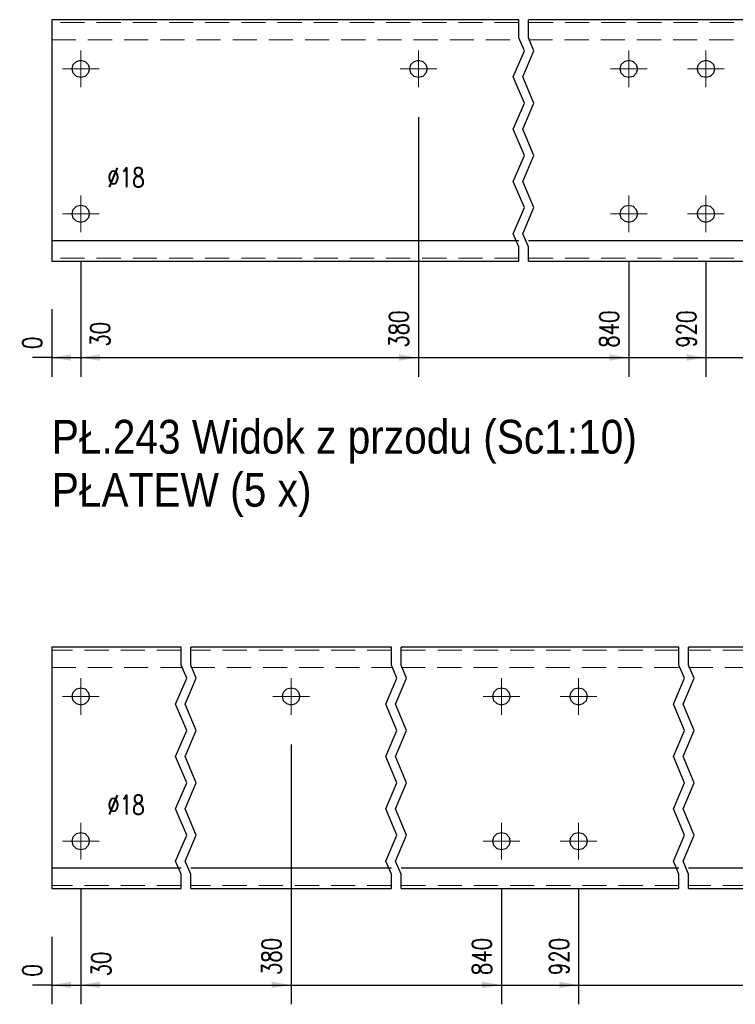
# Model space of a CAD drawing. Header units: millimetres. Extents: x -129 to 775, y 10833 to 11484.
# Tile 27 of 38: x 301 to 375, y 11055 to 11157. Entities that reach past the tile are written whole.
import ezdxf

# ---------------------------------------------------------------- set-up
doc = ezdxf.new("R2010")
doc.units = ezdxf.units.MM
doc.header["$LTSCALE"] = 10
doc.linetypes.add('HIDDEN', pattern=[0.375, 0.25, -0.125])
doc.linetypes.add('MITTE', pattern=[2, 1.25, -0.25, 0.25, -0.25])
doc.layers.get('Defpoints').update_dxf_attribs({"color": 1})
for name, color, linetype, lineweight in [('PS_Bolt', 4, 'Continuous', 13), ('PS_DIM', 4, 'Continuous', 13), ('PS_Hidden', 2, 'HIDDEN', 9), ('PS_Mid', 5, 'MITTE', 15), ('PS_Shape', 161, 'Continuous', 30), ('PS_SOLID', 7, 'Continuous', 30), ('PS_TEXT', 3, 'Continuous', 18)]:
    doc.layers.add(name, color=color, linetype=linetype, lineweight=lineweight)
doc.styles.add('gil', font='txt', dxfattribs={"width": 0.9})
doc.styles.add('simplex', font='simplex.shx', dxfattribs={"width": 0.75})
doc.dimstyles.new('1_10_GŁ_DS1-LS10', dxfattribs={"dimtxt": 2, "dimasz": 2, "dimexe": 2, "dimexo": 5, "dimgap": 1, "dimtad": 1, "dimjust": 4, "dimdec": 0, "dimlfac": 10, "dimtxsty": 'simplex', "dimblk1": 'NONE', "dimsah": 1, "dimcen": 2, "dimclrd": 256, "dimclre": 256, "dimclrt": 3, "dimadec": 1, "dimazin": 0, "dimtfac": 1, "dimtdec": 0, "dimtmove": 2, "dimatfit": 3, "dimfxl": 1, "dimarcsym": 0})

# ---------------------------------------------------------------- blocks, each defined once
blk = doc.blocks.new('*D237')
at = {"layer": 'Defpoints', "color": 0, "transparency": 16777216}
for p in [(304.32, 11131.85), (304.32, 11131.85), (304.32, 11121.85)]:
    blk.add_point(p, dxfattribs=at)
at = {"layer": 'PS_DIM', "lineweight": -2, "transparency": 16777216}
for p, q in [((304.32, 11126.85), (304.32, 11119.85)), ((304.32, 11126.85), (304.32, 11119.85)), ((304.32, 11121.85), (302.32, 11121.85)), ((304.32, 11121.85), (304.32, 11121.85)), ((306.32, 11121.85), (308.32, 11121.85))]:
    blk.add_line(p, q, dxfattribs=at)
at = {"layer": 'PS_DIM', "transparency": 16777216}
blk.add_solid([(306.32, 11122.19), (306.32, 11121.52), (304.32, 11121.85)], dxfattribs=at)
at = {"layer": 'PS_DIM', "color": 3, "transparency": 16777216, "insert": (302.3, 11123.37), "char_height": 2, "attachment_point": 5, "rotation": 90, "style": 'simplex'}
blk.add_mtext('0', dxfattribs=at)
blk = doc.blocks.new('_None')
blk = doc.blocks.new('*D238')
at = {"layer": 'Defpoints', "color": 0, "transparency": 16777216}
for p in [(307.32, 11136.75), (304.32, 11131.85), (307.32, 11121.85)]:
    blk.add_point(p, dxfattribs=at)
at = {"layer": 'PS_DIM', "lineweight": -2, "transparency": 16777216}
for p, q in [((307.32, 11131.75), (307.32, 11119.85)), ((304.32, 11126.85), (304.32, 11119.85)), ((304.32, 11121.85), (302.32, 11121.85)), ((304.32, 11121.85), (307.32, 11121.85)), ((309.32, 11121.85), (311.32, 11121.85))]:
    blk.add_line(p, q, dxfattribs=at)
at = {"layer": 'PS_DIM', "transparency": 16777216}
blk.add_solid([(309.32, 11122.19), (309.32, 11121.52), (307.32, 11121.85)], dxfattribs=at)
at = {"layer": 'PS_DIM', "color": 3, "transparency": 16777216, "insert": (309.33, 11124.26), "char_height": 2, "attachment_point": 5, "rotation": 90, "style": 'simplex'}
blk.add_mtext('30', dxfattribs=at)
blk = doc.blocks.new('*D239')
at = {"layer": 'Defpoints', "color": 0, "transparency": 16777216}
for p in [(342.32, 11151.75), (304.32, 11131.85), (342.32, 11121.85)]:
    blk.add_point(p, dxfattribs=at)
at = {"layer": 'PS_DIM', "lineweight": -2, "transparency": 16777216}
for p, q in [((342.32, 11146.75), (342.32, 11119.85)), ((304.32, 11126.85), (304.32, 11119.85)), ((304.32, 11121.85), (340.32, 11121.85))]:
    blk.add_line(p, q, dxfattribs=at)
at = {"layer": 'PS_DIM', "transparency": 16777216}
blk.add_solid([(340.32, 11122.19), (340.32, 11121.52), (342.32, 11121.85)], dxfattribs=at)
at = {"layer": 'PS_DIM', "color": 3, "transparency": 16777216, "insert": (340.3, 11124.8), "char_height": 2, "attachment_point": 5, "rotation": 90, "style": 'simplex'}
blk.add_mtext('380', dxfattribs=at)
blk = doc.blocks.new('*D240')
at = {"layer": 'Defpoints', "color": 0, "transparency": 16777216}
for p in [(364.12, 11136.75), (304.32, 11131.85), (364.12, 11121.85)]:
    blk.add_point(p, dxfattribs=at)
at = {"layer": 'PS_DIM', "lineweight": -2, "transparency": 16777216}
for p, q in [((364.12, 11131.75), (364.12, 11119.85)), ((304.32, 11126.85), (304.32, 11119.85)), ((304.32, 11121.85), (362.12, 11121.85))]:
    blk.add_line(p, q, dxfattribs=at)
at = {"layer": 'PS_DIM', "transparency": 16777216}
blk.add_solid([(362.12, 11122.19), (362.12, 11121.52), (364.12, 11121.85)], dxfattribs=at)
at = {"layer": 'PS_DIM', "color": 3, "transparency": 16777216, "insert": (362.1, 11124.8), "char_height": 2, "attachment_point": 5, "rotation": 90, "style": 'simplex'}
blk.add_mtext('840', dxfattribs=at)
blk = doc.blocks.new('*D241')
at = {"layer": 'Defpoints', "color": 0, "transparency": 16777216}
for p in [(372.12, 11136.75), (304.32, 11131.85), (372.12, 11121.85)]:
    blk.add_point(p, dxfattribs=at)
at = {"layer": 'PS_DIM', "lineweight": -2, "transparency": 16777216}
for p, q in [((372.12, 11131.75), (372.12, 11119.85)), ((304.32, 11126.85), (304.32, 11119.85)), ((304.32, 11121.85), (370.12, 11121.85))]:
    blk.add_line(p, q, dxfattribs=at)
at = {"layer": 'PS_DIM', "transparency": 16777216}
blk.add_solid([(370.12, 11122.19), (370.12, 11121.52), (372.12, 11121.85)], dxfattribs=at)
at = {"layer": 'PS_DIM', "color": 3, "transparency": 16777216, "insert": (370.1, 11124.8), "char_height": 2, "attachment_point": 5, "rotation": 90, "style": 'simplex'}
blk.add_mtext('920', dxfattribs=at)
blk = doc.blocks.new('*D242')
at = {"layer": 'Defpoints', "color": 0, "transparency": 16777216}
for p in [(393.92, 11151.75), (304.32, 11131.85), (393.92, 11121.85)]:
    blk.add_point(p, dxfattribs=at)
at = {"layer": 'PS_DIM', "lineweight": -2, "transparency": 16777216}
for p, q in [((393.92, 11146.75), (393.92, 11119.85)), ((304.32, 11126.85), (304.32, 11119.85)), ((304.32, 11121.85), (391.92, 11121.85))]:
    blk.add_line(p, q, dxfattribs=at)
at = {"layer": 'PS_DIM', "transparency": 16777216}
blk.add_solid([(391.92, 11122.19), (391.92, 11121.52), (393.92, 11121.85)], dxfattribs=at)
at = {"layer": 'PS_DIM', "color": 3, "transparency": 16777216, "insert": (391.9, 11125.37), "char_height": 2, "attachment_point": 5, "rotation": 90, "style": 'simplex'}
blk.add_mtext('1380', dxfattribs=at)
blk = doc.blocks.new('*D243')
at = {"layer": 'Defpoints', "color": 0, "transparency": 16777216}
for p in [(412.92, 11136.75), (304.32, 11131.85), (412.92, 11121.85)]:
    blk.add_point(p, dxfattribs=at)
at = {"layer": 'PS_DIM', "lineweight": -2, "transparency": 16777216}
for p, q in [((412.92, 11131.75), (412.92, 11119.85)), ((304.32, 11126.85), (304.32, 11119.85)), ((304.32, 11121.85), (410.92, 11121.85))]:
    blk.add_line(p, q, dxfattribs=at)
at = {"layer": 'PS_DIM', "transparency": 16777216}
blk.add_solid([(410.92, 11122.19), (410.92, 11121.52), (412.92, 11121.85)], dxfattribs=at)
at = {"layer": 'PS_DIM', "color": 3, "transparency": 16777216, "insert": (410.9, 11125.37), "char_height": 2, "attachment_point": 5, "rotation": 90, "style": 'simplex'}
blk.add_mtext('1570', dxfattribs=at)
blk = doc.blocks.new('*D244')
at = {"layer": 'Defpoints', "color": 0, "transparency": 16777216}
for p in [(434.72, 11136.75), (304.32, 11131.85), (434.72, 11121.85)]:
    blk.add_point(p, dxfattribs=at)
at = {"layer": 'PS_DIM', "lineweight": -2, "transparency": 16777216}
for p, q in [((434.72, 11131.75), (434.72, 11119.85)), ((304.32, 11126.85), (304.32, 11119.85)), ((304.32, 11121.85), (432.72, 11121.85))]:
    blk.add_line(p, q, dxfattribs=at)
at = {"layer": 'PS_DIM', "transparency": 16777216}
blk.add_solid([(432.72, 11122.19), (432.72, 11121.52), (434.72, 11121.85)], dxfattribs=at)
at = {"layer": 'PS_DIM', "color": 3, "transparency": 16777216, "insert": (432.7, 11125.52), "char_height": 2, "attachment_point": 5, "rotation": 90, "style": 'simplex'}
blk.add_mtext('2020', dxfattribs=at)
blk = doc.blocks.new('*D245')
at = {"layer": 'Defpoints', "color": 0, "transparency": 16777216}
for p in [(456.52, 11136.75), (304.32, 11131.85), (456.52, 11121.85)]:
    blk.add_point(p, dxfattribs=at)
at = {"layer": 'PS_DIM', "lineweight": -2, "transparency": 16777216}
for p, q in [((456.52, 11131.75), (456.52, 11119.85)), ((304.32, 11126.85), (304.32, 11119.85)), ((304.32, 11121.85), (454.52, 11121.85))]:
    blk.add_line(p, q, dxfattribs=at)
at = {"layer": 'PS_DIM', "transparency": 16777216}
blk.add_solid([(454.52, 11122.19), (454.52, 11121.52), (456.52, 11121.85)], dxfattribs=at)
at = {"layer": 'PS_DIM', "color": 3, "transparency": 16777216, "insert": (454.5, 11125.52), "char_height": 2, "attachment_point": 5, "rotation": 90, "style": 'simplex'}
blk.add_mtext('2940', dxfattribs=at)
blk = doc.blocks.new('*D246')
at = {"layer": 'Defpoints', "color": 0, "transparency": 16777216}
for p in [(478.32, 11136.75), (304.32, 11131.85), (478.32, 11121.85)]:
    blk.add_point(p, dxfattribs=at)
at = {"layer": 'PS_DIM', "lineweight": -2, "transparency": 16777216}
for p, q in [((478.32, 11131.75), (478.32, 11119.85)), ((304.32, 11126.85), (304.32, 11119.85)), ((304.32, 11121.85), (476.32, 11121.85))]:
    blk.add_line(p, q, dxfattribs=at)
at = {"layer": 'PS_DIM', "transparency": 16777216}
blk.add_solid([(476.32, 11122.19), (476.32, 11121.52), (478.32, 11121.85)], dxfattribs=at)
at = {"layer": 'PS_DIM', "color": 3, "transparency": 16777216, "insert": (476.3, 11125.52), "char_height": 2, "attachment_point": 5, "rotation": 90, "style": 'simplex'}
blk.add_mtext('3830', dxfattribs=at)
blk = doc.blocks.new('*D247')
at = {"layer": 'Defpoints', "color": 0, "transparency": 16777216}
for p in [(500.12, 11136.75), (304.32, 11131.85), (500.12, 11121.85)]:
    blk.add_point(p, dxfattribs=at)
at = {"layer": 'PS_DIM', "lineweight": -2, "transparency": 16777216}
for p, q in [((500.12, 11131.75), (500.12, 11119.85)), ((304.32, 11126.85), (304.32, 11119.85)), ((304.32, 11121.85), (498.12, 11121.85))]:
    blk.add_line(p, q, dxfattribs=at)
at = {"layer": 'PS_DIM', "transparency": 16777216}
blk.add_solid([(498.12, 11122.19), (498.12, 11121.52), (500.12, 11121.85)], dxfattribs=at)
at = {"layer": 'PS_DIM', "color": 3, "transparency": 16777216, "insert": (498.1, 11125.52), "char_height": 2, "attachment_point": 5, "rotation": 90, "style": 'simplex'}
blk.add_mtext('5020', dxfattribs=at)
blk = doc.blocks.new('*D248')
at = {"layer": 'Defpoints', "color": 0, "transparency": 16777216}
for p in [(521.92, 11136.75), (304.32, 11131.85), (521.92, 11121.85)]:
    blk.add_point(p, dxfattribs=at)
at = {"layer": 'PS_DIM', "lineweight": -2, "transparency": 16777216}
for p, q in [((521.92, 11131.75), (521.92, 11119.85)), ((304.32, 11126.85), (304.32, 11119.85)), ((304.32, 11121.85), (519.92, 11121.85))]:
    blk.add_line(p, q, dxfattribs=at)
at = {"layer": 'PS_DIM', "transparency": 16777216}
blk.add_solid([(519.92, 11122.19), (519.92, 11121.52), (521.92, 11121.85)], dxfattribs=at)
at = {"layer": 'PS_DIM', "color": 3, "transparency": 16777216, "insert": (519.9, 11125.52), "char_height": 2, "attachment_point": 5, "rotation": 90, "style": 'simplex'}
blk.add_mtext('5940', dxfattribs=at)
blk = doc.blocks.new('*D249')
at = {"layer": 'Defpoints', "color": 0, "transparency": 16777216}
for p in [(555.92, 11151.75), (304.32, 11131.85), (555.92, 11121.85)]:
    blk.add_point(p, dxfattribs=at)
at = {"layer": 'PS_DIM', "lineweight": -2, "transparency": 16777216}
for p, q in [((555.92, 11146.75), (555.92, 11119.85)), ((304.32, 11126.85), (304.32, 11119.85)), ((304.32, 11121.85), (553.92, 11121.85))]:
    blk.add_line(p, q, dxfattribs=at)
at = {"layer": 'PS_DIM', "transparency": 16777216}
blk.add_solid([(553.92, 11122.19), (553.92, 11121.52), (555.92, 11121.85)], dxfattribs=at)
at = {"layer": 'PS_DIM', "color": 3, "transparency": 16777216, "insert": (553.9, 11125.52), "char_height": 2, "attachment_point": 5, "rotation": 90, "style": 'simplex'}
blk.add_mtext('6280', dxfattribs=at)
blk = doc.blocks.new('*D250')
at = {"layer": 'Defpoints', "color": 0, "transparency": 16777216}
for p in [(577.72, 11136.75), (304.32, 11131.85), (577.72, 11121.85)]:
    blk.add_point(p, dxfattribs=at)
at = {"layer": 'PS_DIM', "lineweight": -2, "transparency": 16777216}
for p, q in [((577.72, 11131.75), (577.72, 11119.85)), ((304.32, 11126.85), (304.32, 11119.85)), ((304.32, 11121.85), (575.72, 11121.85))]:
    blk.add_line(p, q, dxfattribs=at)
at = {"layer": 'PS_DIM', "transparency": 16777216}
blk.add_solid([(575.72, 11122.19), (575.72, 11121.52), (577.72, 11121.85)], dxfattribs=at)
at = {"layer": 'PS_DIM', "color": 3, "transparency": 16777216, "insert": (575.7, 11125.52), "char_height": 2, "attachment_point": 5, "rotation": 90, "style": 'simplex'}
blk.add_mtext('6740', dxfattribs=at)
blk = doc.blocks.new('*D251')
at = {"layer": 'Defpoints', "color": 0, "transparency": 16777216}
for p in [(585.72, 11136.75), (304.32, 11131.85), (585.72, 11121.85)]:
    blk.add_point(p, dxfattribs=at)
at = {"layer": 'PS_DIM', "lineweight": -2, "transparency": 16777216}
for p, q in [((585.72, 11131.75), (585.72, 11119.85)), ((304.32, 11126.85), (304.32, 11119.85)), ((304.32, 11121.85), (583.72, 11121.85))]:
    blk.add_line(p, q, dxfattribs=at)
at = {"layer": 'PS_DIM', "transparency": 16777216}
blk.add_solid([(583.72, 11122.19), (583.72, 11121.52), (585.72, 11121.85)], dxfattribs=at)
at = {"layer": 'PS_DIM', "color": 3, "transparency": 16777216, "insert": (583.7, 11125.52), "char_height": 2, "attachment_point": 5, "rotation": 90, "style": 'simplex'}
blk.add_mtext('6820', dxfattribs=at)
blk = doc.blocks.new('*D252')
at = {"layer": 'Defpoints', "color": 0, "transparency": 16777216}
for p in [(304.32, 11131.85), (606.72, 11131.85), (606.72, 11121.85)]:
    blk.add_point(p, dxfattribs=at)
at = {"layer": 'PS_DIM', "lineweight": -2, "transparency": 16777216}
for p, q in [((304.32, 11126.85), (304.32, 11119.85)), ((606.72, 11126.85), (606.72, 11119.85)), ((304.32, 11121.85), (604.72, 11121.85))]:
    blk.add_line(p, q, dxfattribs=at)
at = {"layer": 'PS_DIM', "transparency": 16777216}
blk.add_solid([(604.72, 11122.19), (604.72, 11121.52), (606.72, 11121.85)], dxfattribs=at)
at = {"layer": 'PS_DIM', "color": 3, "transparency": 16777216, "insert": (604.7, 11125.52), "char_height": 2, "attachment_point": 5, "rotation": 90, "style": 'simplex'}
blk.add_mtext('7030', dxfattribs=at)
blk = doc.blocks.new('*D259')
at = {"layer": 'Defpoints', "color": 0, "transparency": 16777216}
for p in [(304.32, 11066.85), (304.32, 11066.85), (304.32, 11056.85)]:
    blk.add_point(p, dxfattribs=at)
at = {"layer": 'PS_DIM', "lineweight": -2, "transparency": 16777216}
for p, q in [((304.32, 11061.85), (304.32, 11054.85)), ((304.32, 11061.85), (304.32, 11054.85)), ((304.32, 11056.85), (302.32, 11056.85)), ((304.32, 11056.85), (304.32, 11056.85)), ((306.32, 11056.85), (308.32, 11056.85))]:
    blk.add_line(p, q, dxfattribs=at)
at = {"layer": 'PS_DIM', "transparency": 16777216}
blk.add_solid([(306.32, 11057.19), (306.32, 11056.52), (304.32, 11056.85)], dxfattribs=at)
at = {"layer": 'PS_DIM', "color": 3, "transparency": 16777216, "insert": (302.3, 11058.37), "char_height": 2, "attachment_point": 5, "rotation": 90, "style": 'simplex'}
blk.add_mtext('0', dxfattribs=at)
blk = doc.blocks.new('*D260')
at = {"layer": 'Defpoints', "color": 0, "transparency": 16777216}
for p in [(307.32, 11071.75), (304.32, 11066.85), (307.32, 11056.85)]:
    blk.add_point(p, dxfattribs=at)
at = {"layer": 'PS_DIM', "lineweight": -2, "transparency": 16777216}
for p, q in [((307.32, 11066.75), (307.32, 11054.85)), ((304.32, 11061.85), (304.32, 11054.85)), ((304.32, 11056.85), (302.32, 11056.85)), ((304.32, 11056.85), (307.32, 11056.85)), ((309.32, 11056.85), (311.32, 11056.85))]:
    blk.add_line(p, q, dxfattribs=at)
at = {"layer": 'PS_DIM', "transparency": 16777216}
blk.add_solid([(309.32, 11057.19), (309.32, 11056.52), (307.32, 11056.85)], dxfattribs=at)
at = {"layer": 'PS_DIM', "color": 3, "transparency": 16777216, "insert": (309.44, 11059.03), "char_height": 2, "attachment_point": 5, "rotation": 90, "style": 'simplex'}
blk.add_mtext('30', dxfattribs=at)
blk = doc.blocks.new('*D261')
at = {"layer": 'Defpoints', "color": 0, "transparency": 16777216}
for p in [(329.12, 11086.75), (304.32, 11066.85), (329.12, 11056.85)]:
    blk.add_point(p, dxfattribs=at)
at = {"layer": 'PS_DIM', "lineweight": -2, "transparency": 16777216}
for p, q in [((329.12, 11081.75), (329.12, 11054.85)), ((304.32, 11061.85), (304.32, 11054.85)), ((304.32, 11056.85), (327.12, 11056.85))]:
    blk.add_line(p, q, dxfattribs=at)
at = {"layer": 'PS_DIM', "transparency": 16777216}
blk.add_solid([(327.12, 11057.19), (327.12, 11056.52), (329.12, 11056.85)], dxfattribs=at)
at = {"layer": 'PS_DIM', "color": 3, "transparency": 16777216, "insert": (327.1, 11059.8), "char_height": 2, "attachment_point": 5, "rotation": 90, "style": 'simplex'}
blk.add_mtext('380', dxfattribs=at)
blk = doc.blocks.new('*D262')
at = {"layer": 'Defpoints', "color": 0, "transparency": 16777216}
for p in [(350.92, 11071.75), (304.32, 11066.85), (350.92, 11056.85)]:
    blk.add_point(p, dxfattribs=at)
at = {"layer": 'PS_DIM', "lineweight": -2, "transparency": 16777216}
for p, q in [((350.92, 11066.75), (350.92, 11054.85)), ((304.32, 11061.85), (304.32, 11054.85)), ((304.32, 11056.85), (348.92, 11056.85))]:
    blk.add_line(p, q, dxfattribs=at)
at = {"layer": 'PS_DIM', "transparency": 16777216}
blk.add_solid([(348.92, 11057.19), (348.92, 11056.52), (350.92, 11056.85)], dxfattribs=at)
at = {"layer": 'PS_DIM', "color": 3, "transparency": 16777216, "insert": (348.9, 11059.8), "char_height": 2, "attachment_point": 5, "rotation": 90, "style": 'simplex'}
blk.add_mtext('840', dxfattribs=at)
blk = doc.blocks.new('*D263')
at = {"layer": 'Defpoints', "color": 0, "transparency": 16777216}
for p in [(358.92, 11071.75), (304.32, 11066.85), (358.92, 11056.85)]:
    blk.add_point(p, dxfattribs=at)
at = {"layer": 'PS_DIM', "lineweight": -2, "transparency": 16777216}
for p, q in [((358.92, 11066.75), (358.92, 11054.85)), ((304.32, 11061.85), (304.32, 11054.85)), ((304.32, 11056.85), (356.92, 11056.85))]:
    blk.add_line(p, q, dxfattribs=at)
at = {"layer": 'PS_DIM', "transparency": 16777216}
blk.add_solid([(356.92, 11057.19), (356.92, 11056.52), (358.92, 11056.85)], dxfattribs=at)
at = {"layer": 'PS_DIM', "color": 3, "transparency": 16777216, "insert": (356.9, 11059.8), "char_height": 2, "attachment_point": 5, "rotation": 90, "style": 'simplex'}
blk.add_mtext('920', dxfattribs=at)
blk = doc.blocks.new('*D264')
at = {"layer": 'Defpoints', "color": 0, "transparency": 16777216}
for p in [(380.72, 11086.75), (304.32, 11066.85), (380.72, 11056.85)]:
    blk.add_point(p, dxfattribs=at)
at = {"layer": 'PS_DIM', "lineweight": -2, "transparency": 16777216}
for p, q in [((380.72, 11081.75), (380.72, 11054.85)), ((304.32, 11061.85), (304.32, 11054.85)), ((304.32, 11056.85), (378.72, 11056.85))]:
    blk.add_line(p, q, dxfattribs=at)
at = {"layer": 'PS_DIM', "transparency": 16777216}
blk.add_solid([(378.72, 11057.19), (378.72, 11056.52), (380.72, 11056.85)], dxfattribs=at)
at = {"layer": 'PS_DIM', "color": 3, "transparency": 16777216, "insert": (378.7, 11060.37), "char_height": 2, "attachment_point": 5, "rotation": 90, "style": 'simplex'}
blk.add_mtext('1380', dxfattribs=at)
blk = doc.blocks.new('*D265')
at = {"layer": 'Defpoints', "color": 0, "transparency": 16777216}
for p in [(399.72, 11071.75), (304.32, 11066.85), (399.72, 11056.85)]:
    blk.add_point(p, dxfattribs=at)
at = {"layer": 'PS_DIM', "lineweight": -2, "transparency": 16777216}
for p, q in [((399.72, 11066.75), (399.72, 11054.85)), ((304.32, 11061.85), (304.32, 11054.85)), ((304.32, 11056.85), (397.72, 11056.85))]:
    blk.add_line(p, q, dxfattribs=at)
at = {"layer": 'PS_DIM', "transparency": 16777216}
blk.add_solid([(397.72, 11057.19), (397.72, 11056.52), (399.72, 11056.85)], dxfattribs=at)
at = {"layer": 'PS_DIM', "color": 3, "transparency": 16777216, "insert": (397.7, 11060.37), "char_height": 2, "attachment_point": 5, "rotation": 90, "style": 'simplex'}
blk.add_mtext('1570', dxfattribs=at)
blk = doc.blocks.new('*D266')
at = {"layer": 'Defpoints', "color": 0, "transparency": 16777216}
for p in [(421.52, 11071.75), (304.32, 11066.85), (421.52, 11056.85)]:
    blk.add_point(p, dxfattribs=at)
at = {"layer": 'PS_DIM', "lineweight": -2, "transparency": 16777216}
for p, q in [((421.52, 11066.75), (421.52, 11054.85)), ((304.32, 11061.85), (304.32, 11054.85)), ((304.32, 11056.85), (419.52, 11056.85))]:
    blk.add_line(p, q, dxfattribs=at)
at = {"layer": 'PS_DIM', "transparency": 16777216}
blk.add_solid([(419.52, 11057.19), (419.52, 11056.52), (421.52, 11056.85)], dxfattribs=at)
at = {"layer": 'PS_DIM', "color": 3, "transparency": 16777216, "insert": (419.5, 11060.52), "char_height": 2, "attachment_point": 5, "rotation": 90, "style": 'simplex'}
blk.add_mtext('3830', dxfattribs=at)
blk = doc.blocks.new('*D267')
at = {"layer": 'Defpoints', "color": 0, "transparency": 16777216}
for p in [(443.32, 11086.75), (304.32, 11066.85), (443.32, 11056.85)]:
    blk.add_point(p, dxfattribs=at)
at = {"layer": 'PS_DIM', "lineweight": -2, "transparency": 16777216}
for p, q in [((443.32, 11081.75), (443.32, 11054.85)), ((304.32, 11061.85), (304.32, 11054.85)), ((304.32, 11056.85), (441.32, 11056.85))]:
    blk.add_line(p, q, dxfattribs=at)
at = {"layer": 'PS_DIM', "transparency": 16777216}
blk.add_solid([(441.32, 11057.19), (441.32, 11056.52), (443.32, 11056.85)], dxfattribs=at)
at = {"layer": 'PS_DIM', "color": 3, "transparency": 16777216, "insert": (441.3, 11060.52), "char_height": 2, "attachment_point": 5, "rotation": 90, "style": 'simplex'}
blk.add_mtext('6280', dxfattribs=at)
blk = doc.blocks.new('*D268')
at = {"layer": 'Defpoints', "color": 0, "transparency": 16777216}
for p in [(465.12, 11071.75), (304.32, 11066.85), (465.12, 11056.85)]:
    blk.add_point(p, dxfattribs=at)
at = {"layer": 'PS_DIM', "lineweight": -2, "transparency": 16777216}
for p, q in [((465.12, 11066.75), (465.12, 11054.85)), ((304.32, 11061.85), (304.32, 11054.85)), ((304.32, 11056.85), (463.12, 11056.85))]:
    blk.add_line(p, q, dxfattribs=at)
at = {"layer": 'PS_DIM', "transparency": 16777216}
blk.add_solid([(463.12, 11057.19), (463.12, 11056.52), (465.12, 11056.85)], dxfattribs=at)
at = {"layer": 'PS_DIM', "color": 3, "transparency": 16777216, "insert": (463.1, 11060.52), "char_height": 2, "attachment_point": 5, "rotation": 90, "style": 'simplex'}
blk.add_mtext('6740', dxfattribs=at)
blk = doc.blocks.new('*D269')
at = {"layer": 'Defpoints', "color": 0, "transparency": 16777216}
for p in [(473.12, 11071.75), (304.32, 11066.85), (473.12, 11056.85)]:
    blk.add_point(p, dxfattribs=at)
at = {"layer": 'PS_DIM', "lineweight": -2, "transparency": 16777216}
for p, q in [((473.12, 11066.75), (473.12, 11054.85)), ((304.32, 11061.85), (304.32, 11054.85)), ((304.32, 11056.85), (471.12, 11056.85))]:
    blk.add_line(p, q, dxfattribs=at)
at = {"layer": 'PS_DIM', "transparency": 16777216}
blk.add_solid([(471.12, 11057.19), (471.12, 11056.52), (473.12, 11056.85)], dxfattribs=at)
at = {"layer": 'PS_DIM', "color": 3, "transparency": 16777216, "insert": (471.1, 11060.52), "char_height": 2, "attachment_point": 5, "rotation": 90, "style": 'simplex'}
blk.add_mtext('6820', dxfattribs=at)
blk = doc.blocks.new('*D270')
at = {"layer": 'Defpoints', "color": 0, "transparency": 16777216}
for p in [(304.32, 11066.85), (494.12, 11066.85), (494.12, 11056.85)]:
    blk.add_point(p, dxfattribs=at)
at = {"layer": 'PS_DIM', "lineweight": -2, "transparency": 16777216}
for p, q in [((304.32, 11061.85), (304.32, 11054.85)), ((494.12, 11061.85), (494.12, 11054.85)), ((304.32, 11056.85), (492.12, 11056.85))]:
    blk.add_line(p, q, dxfattribs=at)
at = {"layer": 'PS_DIM', "transparency": 16777216}
blk.add_solid([(492.12, 11057.19), (492.12, 11056.52), (494.12, 11056.85)], dxfattribs=at)
at = {"layer": 'PS_DIM', "color": 3, "transparency": 16777216, "insert": (492.1, 11060.52), "char_height": 2, "attachment_point": 5, "rotation": 90, "style": 'simplex'}
blk.add_mtext('7030', dxfattribs=at)
blk = doc.blocks.new('*X548')
at = {"color": 3, "linetype": 'Continuous'}
blk.add_line((307.32, 11151.75), (307.32, 11151.75), dxfattribs=at)
blk.add_line((307.32, 11151.75), (307.32, 11151.75), dxfattribs=at)
blk.add_line((307.32, 11151.75), (307.32, 11151.75), dxfattribs=at)
blk.add_line((307.32, 11151.75), (307.32, 11151.75), dxfattribs=at)
blk.add_line((307.32, 11151.75), (307.32, 11151.75), dxfattribs=at)
blk = doc.blocks.new('*X554')
at = {"color": 3, "linetype": 'Continuous'}
blk.add_line((307.32, 11136.75), (307.32, 11136.75), dxfattribs=at)
blk.add_line((307.32, 11136.75), (307.32, 11136.75), dxfattribs=at)
blk.add_line((307.32, 11136.75), (307.32, 11136.75), dxfattribs=at)
blk.add_line((307.32, 11136.75), (307.32, 11136.75), dxfattribs=at)
blk.add_line((307.32, 11136.75), (307.32, 11136.75), dxfattribs=at)
blk = doc.blocks.new('*X556')
at = {"color": 1}
for p, q in [((352.72, 11154.99), (352.72, 11156.85)), ((353.72, 11154.99), (353.72, 11156.85)), ((353.3, 11153.64), (352.72, 11154.99)), ((354.3, 11153.64), (353.72, 11154.99)), ((352.15, 11150.93), (353.3, 11153.64)), ((353.15, 11150.93), (354.3, 11153.64)), ((353.3, 11148.22), (352.15, 11150.93)), ((354.3, 11148.22), (353.15, 11150.93)), ((352.15, 11145.51), (353.3, 11148.22)), ((353.15, 11145.51), (354.3, 11148.22)), ((353.3, 11142.8), (352.15, 11145.51)), ((354.3, 11142.8), (353.15, 11145.51)), ((352.15, 11140.1), (353.3, 11142.8)), ((353.15, 11140.1), (354.3, 11142.8)), ((353.3, 11137.39), (352.15, 11140.1)), ((354.3, 11137.39), (353.15, 11140.1)), ((352.15, 11134.68), (353.3, 11137.39)), ((353.15, 11134.68), (354.3, 11137.39)), ((352.72, 11133.32), (352.15, 11134.68)), ((353.72, 11133.32), (353.15, 11134.68)), ((352.72, 11131.85), (352.72, 11133.32)), ((353.72, 11131.85), (353.72, 11133.32))]:
    blk.add_line(p, q, dxfattribs=at)
at = {"layer": 'PS_Hidden', "color": 2, "linetype": 'HIDDEN'}
for p, q in [((352.72, 11156.55), (304.32, 11156.55)), ((382.52, 11156.55), (353.72, 11156.55)), ((304.32, 11154.75), (352.72, 11154.75)), ((353.72, 11154.75), (382.52, 11154.75)), ((352.72, 11132.15), (304.32, 11132.15)), ((382.52, 11132.15), (353.72, 11132.15))]:
    blk.add_line(p, q, dxfattribs=at)
at = {"layer": 'PS_Mid', "color": 5, "linetype": 'MITTE'}
for p, q in [((307.32, 11153.65), (307.32, 11149.85)), ((342.32, 11153.65), (342.32, 11149.85)), ((364.12, 11153.65), (364.12, 11149.85)), ((372.12, 11153.65), (372.12, 11149.85)), ((309.22, 11151.75), (305.42, 11151.75)), ((344.22, 11151.75), (340.42, 11151.75)), ((366.02, 11151.75), (362.22, 11151.75)), ((374.02, 11151.75), (370.22, 11151.75)), ((307.32, 11138.65), (307.32, 11134.85)), ((364.12, 11138.65), (364.12, 11134.85)), ((372.12, 11138.65), (372.12, 11134.85)), ((309.22, 11136.75), (305.42, 11136.75)), ((366.02, 11136.75), (362.22, 11136.75)), ((374.02, 11136.75), (370.22, 11136.75))]:
    blk.add_line(p, q, dxfattribs=at)
at = {"layer": 'PS_SOLID', "color": 7, "linetype": 'Continuous'}
for p, q in [((307.32, 11156.85), (304.32, 11156.85)), ((304.32, 11156.85), (304.32, 11133.95)), ((342.32, 11156.85), (307.32, 11156.85)), ((352.72, 11156.85), (342.32, 11156.85)), ((364.12, 11156.85), (353.72, 11156.85)), ((372.12, 11156.85), (364.12, 11156.85)), ((382.52, 11156.85), (372.12, 11156.85)), ((306.42, 11151.75), (306.54, 11152.2)), ((306.54, 11151.3), (306.42, 11151.75)), ((306.54, 11152.2), (306.87, 11152.53)), ((306.87, 11152.53), (307.32, 11152.65)), ((307.32, 11152.65), (307.77, 11152.53)), ((307.77, 11152.53), (308.1, 11152.2)), ((308.1, 11152.2), (308.22, 11151.75)), ((308.22, 11151.75), (308.1, 11151.3)), ((341.42, 11151.75), (341.54, 11152.2)), ((341.54, 11151.3), (341.42, 11151.75)), ((341.54, 11152.2), (341.87, 11152.53)), ((341.87, 11152.53), (342.32, 11152.65)), ((342.32, 11152.65), (342.77, 11152.53)), ((342.77, 11152.53), (343.1, 11152.2)), ((343.1, 11152.2), (343.22, 11151.75)), ((343.22, 11151.75), (343.1, 11151.3)), ((363.22, 11151.75), (363.34, 11152.2)), ((363.34, 11151.3), (363.22, 11151.75)), ((363.34, 11152.2), (363.67, 11152.53)), ((363.67, 11152.53), (364.12, 11152.65)), ((364.12, 11152.65), (364.57, 11152.53)), ((364.57, 11152.53), (364.9, 11152.2)), ((364.9, 11152.2), (365.02, 11151.75)), ((365.02, 11151.75), (364.9, 11151.3)), ((371.22, 11151.75), (371.34, 11152.2)), ((371.34, 11151.3), (371.22, 11151.75)), ((371.34, 11152.2), (371.67, 11152.53)), ((371.67, 11152.53), (372.12, 11152.65)), ((372.12, 11152.65), (372.57, 11152.53)), ((372.57, 11152.53), (372.9, 11152.2)), ((372.9, 11152.2), (373.02, 11151.75)), ((373.02, 11151.75), (372.9, 11151.3)), ((306.87, 11150.97), (306.54, 11151.3)), ((307.32, 11150.85), (306.87, 11150.97)), ((307.77, 11150.97), (307.32, 11150.85)), ((308.1, 11151.3), (307.77, 11150.97)), ((341.87, 11150.97), (341.54, 11151.3)), ((342.32, 11150.85), (341.87, 11150.97)), ((342.77, 11150.97), (342.32, 11150.85)), ((343.1, 11151.3), (342.77, 11150.97)), ((363.67, 11150.97), (363.34, 11151.3)), ((364.12, 11150.85), (363.67, 11150.97)), ((364.57, 11150.97), (364.12, 11150.85)), ((364.9, 11151.3), (364.57, 11150.97)), ((371.67, 11150.97), (371.34, 11151.3)), ((372.12, 11150.85), (371.67, 11150.97)), ((372.57, 11150.97), (372.12, 11150.85)), ((372.9, 11151.3), (372.57, 11150.97)), ((306.54, 11137.2), (306.87, 11137.53)), ((306.87, 11137.53), (307.32, 11137.65)), ((307.32, 11137.65), (307.77, 11137.53)), ((307.77, 11137.53), (308.1, 11137.2)), ((363.34, 11137.2), (363.67, 11137.53)), ((363.67, 11137.53), (364.12, 11137.65)), ((364.12, 11137.65), (364.57, 11137.53)), ((364.57, 11137.53), (364.9, 11137.2)), ((371.34, 11137.2), (371.67, 11137.53)), ((371.67, 11137.53), (372.12, 11137.65)), ((372.12, 11137.65), (372.57, 11137.53)), ((372.57, 11137.53), (372.9, 11137.2)), ((306.42, 11136.75), (306.54, 11137.2)), ((306.54, 11136.3), (306.42, 11136.75)), ((308.1, 11137.2), (308.22, 11136.75)), ((308.22, 11136.75), (308.1, 11136.3)), ((363.22, 11136.75), (363.34, 11137.2)), ((363.34, 11136.3), (363.22, 11136.75)), ((364.9, 11137.2), (365.02, 11136.75)), ((365.02, 11136.75), (364.9, 11136.3)), ((371.22, 11136.75), (371.34, 11137.2)), ((371.34, 11136.3), (371.22, 11136.75)), ((372.9, 11137.2), (373.02, 11136.75)), ((373.02, 11136.75), (372.9, 11136.3)), ((306.87, 11135.97), (306.54, 11136.3)), ((307.32, 11135.85), (306.87, 11135.97)), ((307.77, 11135.97), (307.32, 11135.85)), ((308.1, 11136.3), (307.77, 11135.97)), ((363.67, 11135.97), (363.34, 11136.3)), ((364.12, 11135.85), (363.67, 11135.97)), ((364.57, 11135.97), (364.12, 11135.85)), ((364.9, 11136.3), (364.57, 11135.97)), ((371.67, 11135.97), (371.34, 11136.3)), ((372.12, 11135.85), (371.67, 11135.97)), ((372.57, 11135.97), (372.12, 11135.85)), ((372.9, 11136.3), (372.57, 11135.97)), ((352.72, 11133.95), (304.32, 11133.95)), ((304.32, 11133.95), (304.32, 11131.85)), ((382.52, 11133.95), (353.72, 11133.95)), ((304.32, 11131.85), (352.72, 11131.85)), ((353.72, 11131.85), (382.52, 11131.85))]:
    blk.add_line(p, q, dxfattribs=at)
blk = doc.blocks.new('*X557')
at = {"color": 3, "style": 'gil', "width": 0.9}
for s, p in [('PŁ.243 Widok z przodu (Sc1:10)', (304.32, 11111.9)), ('PŁATEW (5 x)', (304.32, 11106.4))]:
    blk.add_text(s, height=3.5, dxfattribs=at).set_placement(p)
blk = doc.blocks.new('*X568')
at = {"color": 3, "linetype": 'Continuous'}
blk.add_line((307.32, 11086.75), (307.32, 11086.75), dxfattribs=at)
blk.add_line((307.32, 11086.75), (307.32, 11086.75), dxfattribs=at)
blk.add_line((307.32, 11086.75), (307.32, 11086.75), dxfattribs=at)
blk.add_line((307.32, 11086.75), (307.32, 11086.75), dxfattribs=at)
blk.add_line((307.32, 11086.75), (307.32, 11086.75), dxfattribs=at)
blk = doc.blocks.new('*X574')
at = {"color": 3, "linetype": 'Continuous'}
blk.add_line((307.32, 11071.75), (307.32, 11071.75), dxfattribs=at)
blk.add_line((307.32, 11071.75), (307.32, 11071.75), dxfattribs=at)
blk.add_line((307.32, 11071.75), (307.32, 11071.75), dxfattribs=at)
blk.add_line((307.32, 11071.75), (307.32, 11071.75), dxfattribs=at)
blk.add_line((307.32, 11071.75), (307.32, 11071.75), dxfattribs=at)
blk = doc.blocks.new('*X576')
at = {"color": 1}
for p, q in [((317.72, 11089.99), (317.72, 11091.85)), ((318.72, 11089.99), (318.72, 11091.85)), ((339.52, 11089.99), (339.52, 11091.85)), ((340.52, 11089.99), (340.52, 11091.85)), ((369.32, 11089.99), (369.32, 11091.85)), ((370.32, 11089.99), (370.32, 11091.85)), ((318.3, 11088.64), (317.72, 11089.99)), ((319.3, 11088.64), (318.72, 11089.99)), ((340.1, 11088.64), (339.52, 11089.99)), ((341.1, 11088.64), (340.52, 11089.99)), ((369.9, 11088.64), (369.32, 11089.99)), ((370.9, 11088.64), (370.32, 11089.99)), ((317.15, 11085.93), (318.3, 11088.64)), ((318.15, 11085.93), (319.3, 11088.64)), ((338.95, 11085.93), (340.1, 11088.64)), ((339.95, 11085.93), (341.1, 11088.64)), ((368.75, 11085.93), (369.9, 11088.64)), ((369.75, 11085.93), (370.9, 11088.64)), ((318.3, 11083.22), (317.15, 11085.93)), ((319.3, 11083.22), (318.15, 11085.93)), ((340.1, 11083.22), (338.95, 11085.93)), ((341.1, 11083.22), (339.95, 11085.93)), ((369.9, 11083.22), (368.75, 11085.93)), ((370.9, 11083.22), (369.75, 11085.93)), ((317.15, 11080.51), (318.3, 11083.22)), ((318.15, 11080.51), (319.3, 11083.22)), ((338.95, 11080.51), (340.1, 11083.22)), ((339.95, 11080.51), (341.1, 11083.22)), ((368.75, 11080.51), (369.9, 11083.22)), ((369.75, 11080.51), (370.9, 11083.22)), ((318.3, 11077.8), (317.15, 11080.51)), ((319.3, 11077.8), (318.15, 11080.51)), ((340.1, 11077.8), (338.95, 11080.51)), ((341.1, 11077.8), (339.95, 11080.51)), ((369.9, 11077.8), (368.75, 11080.51)), ((370.9, 11077.8), (369.75, 11080.51)), ((317.15, 11075.1), (318.3, 11077.8)), ((318.15, 11075.1), (319.3, 11077.8)), ((338.95, 11075.1), (340.1, 11077.8)), ((339.95, 11075.1), (341.1, 11077.8)), ((368.75, 11075.1), (369.9, 11077.8)), ((369.75, 11075.1), (370.9, 11077.8)), ((318.3, 11072.39), (317.15, 11075.1)), ((319.3, 11072.39), (318.15, 11075.1)), ((340.1, 11072.39), (338.95, 11075.1)), ((341.1, 11072.39), (339.95, 11075.1)), ((369.9, 11072.39), (368.75, 11075.1)), ((370.9, 11072.39), (369.75, 11075.1)), ((317.15, 11069.68), (318.3, 11072.39)), ((318.15, 11069.68), (319.3, 11072.39)), ((338.95, 11069.68), (340.1, 11072.39)), ((339.95, 11069.68), (341.1, 11072.39)), ((368.75, 11069.68), (369.9, 11072.39)), ((369.75, 11069.68), (370.9, 11072.39)), ((317.72, 11068.32), (317.15, 11069.68)), ((318.72, 11068.32), (318.15, 11069.68)), ((339.52, 11068.32), (338.95, 11069.68)), ((340.52, 11068.32), (339.95, 11069.68)), ((369.32, 11068.32), (368.75, 11069.68)), ((370.32, 11068.32), (369.75, 11069.68)), ((317.72, 11066.85), (317.72, 11068.32)), ((318.72, 11066.85), (318.72, 11068.32)), ((339.52, 11066.85), (339.52, 11068.32)), ((340.52, 11066.85), (340.52, 11068.32)), ((369.32, 11066.85), (369.32, 11068.32)), ((370.32, 11066.85), (370.32, 11068.32))]:
    blk.add_line(p, q, dxfattribs=at)
at = {"layer": 'PS_Hidden', "color": 2, "linetype": 'HIDDEN'}
for p, q in [((317.72, 11091.55), (304.32, 11091.55)), ((339.52, 11091.55), (318.72, 11091.55)), ((369.32, 11091.55), (340.52, 11091.55)), ((410.12, 11091.55), (370.32, 11091.55)), ((304.32, 11089.75), (317.72, 11089.75)), ((318.72, 11089.75), (339.52, 11089.75)), ((340.52, 11089.75), (369.32, 11089.75)), ((370.32, 11089.75), (410.12, 11089.75)), ((317.72, 11067.15), (304.32, 11067.15)), ((339.52, 11067.15), (318.72, 11067.15)), ((369.32, 11067.15), (340.52, 11067.15)), ((410.12, 11067.15), (370.32, 11067.15))]:
    blk.add_line(p, q, dxfattribs=at)
at = {"layer": 'PS_Mid', "color": 5, "linetype": 'MITTE'}
for p, q in [((307.32, 11088.65), (307.32, 11084.85)), ((329.12, 11088.65), (329.12, 11084.85)), ((350.92, 11088.65), (350.92, 11084.85)), ((358.92, 11088.65), (358.92, 11084.85)), ((309.22, 11086.75), (305.42, 11086.75)), ((331.02, 11086.75), (327.22, 11086.75)), ((352.82, 11086.75), (349.02, 11086.75)), ((360.82, 11086.75), (357.02, 11086.75)), ((307.32, 11073.65), (307.32, 11069.85)), ((350.92, 11073.65), (350.92, 11069.85)), ((358.92, 11073.65), (358.92, 11069.85)), ((309.22, 11071.75), (305.42, 11071.75)), ((352.82, 11071.75), (349.02, 11071.75)), ((360.82, 11071.75), (357.02, 11071.75))]:
    blk.add_line(p, q, dxfattribs=at)
at = {"layer": 'PS_SOLID', "color": 7, "linetype": 'Continuous'}
for p, q in [((307.32, 11091.85), (304.32, 11091.85)), ((304.32, 11091.85), (304.32, 11068.95)), ((317.72, 11091.85), (307.32, 11091.85)), ((329.12, 11091.85), (318.72, 11091.85)), ((339.52, 11091.85), (329.12, 11091.85)), ((350.92, 11091.85), (340.52, 11091.85)), ((358.92, 11091.85), (350.92, 11091.85)), ((369.32, 11091.85), (358.92, 11091.85)), ((380.72, 11091.85), (370.32, 11091.85)), ((306.54, 11087.2), (306.87, 11087.53)), ((306.87, 11087.53), (307.32, 11087.65)), ((307.32, 11087.65), (307.77, 11087.53)), ((307.77, 11087.53), (308.1, 11087.2)), ((328.34, 11087.2), (328.67, 11087.53)), ((328.67, 11087.53), (329.12, 11087.65)), ((329.12, 11087.65), (329.57, 11087.53)), ((329.57, 11087.53), (329.9, 11087.2)), ((350.14, 11087.2), (350.47, 11087.53)), ((350.47, 11087.53), (350.92, 11087.65)), ((350.92, 11087.65), (351.37, 11087.53)), ((351.37, 11087.53), (351.7, 11087.2)), ((358.14, 11087.2), (358.47, 11087.53)), ((358.47, 11087.53), (358.92, 11087.65)), ((358.92, 11087.65), (359.37, 11087.53)), ((359.37, 11087.53), (359.7, 11087.2)), ((306.42, 11086.75), (306.54, 11087.2)), ((306.54, 11086.3), (306.42, 11086.75)), ((308.1, 11087.2), (308.22, 11086.75)), ((308.22, 11086.75), (308.1, 11086.3)), ((328.22, 11086.75), (328.34, 11087.2)), ((328.34, 11086.3), (328.22, 11086.75)), ((329.9, 11087.2), (330.02, 11086.75)), ((330.02, 11086.75), (329.9, 11086.3)), ((350.02, 11086.75), (350.14, 11087.2)), ((350.14, 11086.3), (350.02, 11086.75)), ((351.7, 11087.2), (351.82, 11086.75)), ((351.82, 11086.75), (351.7, 11086.3)), ((358.02, 11086.75), (358.14, 11087.2)), ((358.14, 11086.3), (358.02, 11086.75)), ((359.7, 11087.2), (359.82, 11086.75)), ((359.82, 11086.75), (359.7, 11086.3)), ((306.87, 11085.97), (306.54, 11086.3)), ((307.32, 11085.85), (306.87, 11085.97)), ((307.77, 11085.97), (307.32, 11085.85)), ((308.1, 11086.3), (307.77, 11085.97)), ((328.67, 11085.97), (328.34, 11086.3)), ((329.12, 11085.85), (328.67, 11085.97)), ((329.57, 11085.97), (329.12, 11085.85)), ((329.9, 11086.3), (329.57, 11085.97)), ((350.47, 11085.97), (350.14, 11086.3)), ((350.92, 11085.85), (350.47, 11085.97)), ((351.37, 11085.97), (350.92, 11085.85)), ((351.7, 11086.3), (351.37, 11085.97)), ((358.47, 11085.97), (358.14, 11086.3)), ((358.92, 11085.85), (358.47, 11085.97)), ((359.37, 11085.97), (358.92, 11085.85)), ((359.7, 11086.3), (359.37, 11085.97)), ((306.42, 11071.75), (306.54, 11072.2)), ((306.54, 11072.2), (306.87, 11072.53)), ((306.87, 11072.53), (307.32, 11072.65)), ((307.32, 11072.65), (307.77, 11072.53)), ((307.77, 11072.53), (308.1, 11072.2)), ((308.1, 11072.2), (308.22, 11071.75)), ((350.02, 11071.75), (350.14, 11072.2)), ((350.14, 11072.2), (350.47, 11072.53)), ((350.47, 11072.53), (350.92, 11072.65)), ((350.92, 11072.65), (351.37, 11072.53)), ((351.37, 11072.53), (351.7, 11072.2)), ((351.7, 11072.2), (351.82, 11071.75)), ((358.02, 11071.75), (358.14, 11072.2)), ((358.14, 11072.2), (358.47, 11072.53)), ((358.47, 11072.53), (358.92, 11072.65)), ((358.92, 11072.65), (359.37, 11072.53)), ((359.37, 11072.53), (359.7, 11072.2)), ((359.7, 11072.2), (359.82, 11071.75)), ((306.54, 11071.3), (306.42, 11071.75)), ((306.87, 11070.97), (306.54, 11071.3)), ((308.1, 11071.3), (307.77, 11070.97)), ((308.22, 11071.75), (308.1, 11071.3)), ((350.14, 11071.3), (350.02, 11071.75)), ((350.47, 11070.97), (350.14, 11071.3)), ((351.7, 11071.3), (351.37, 11070.97)), ((351.82, 11071.75), (351.7, 11071.3)), ((358.14, 11071.3), (358.02, 11071.75)), ((358.47, 11070.97), (358.14, 11071.3)), ((359.7, 11071.3), (359.37, 11070.97)), ((359.82, 11071.75), (359.7, 11071.3)), ((307.32, 11070.85), (306.87, 11070.97)), ((307.77, 11070.97), (307.32, 11070.85)), ((350.92, 11070.85), (350.47, 11070.97)), ((351.37, 11070.97), (350.92, 11070.85)), ((358.92, 11070.85), (358.47, 11070.97)), ((359.37, 11070.97), (358.92, 11070.85)), ((317.72, 11068.95), (304.32, 11068.95)), ((304.32, 11068.95), (304.32, 11066.85)), ((339.52, 11068.95), (318.72, 11068.95)), ((369.32, 11068.95), (340.52, 11068.95)), ((410.12, 11068.95), (370.32, 11068.95)), ((304.32, 11066.85), (317.72, 11066.85)), ((318.72, 11066.85), (339.52, 11066.85)), ((340.52, 11066.85), (369.32, 11066.85)), ((370.32, 11066.85), (410.12, 11066.85))]:
    blk.add_line(p, q, dxfattribs=at)

msp = doc.modelspace()

# ---------------------------------------------------------------- block references
at = {"layer": 'PS_Bolt', "color": 3}
for name in ['*X548', '*X554', '*X568', '*X574']:
    msp.add_blockref(name, (0, 0), dxfattribs=at)
at = {"layer": 'PS_Shape', "color": 2}
for name in ['*X556', '*X576']:
    msp.add_blockref(name, (0, 0), dxfattribs=at)
at = {"layer": 'PS_TEXT'}
msp.add_blockref('*X557', (0, 0), dxfattribs=at)

# ---------------------------------------------------------------- texts
at = {"layer": 'PS_DIM', "char_height": 2, "attachment_point": 7, "style": 'simplex'}
for insert in [(310.08, 11139.51), (310.08, 11074.51)]:
    msp.add_mtext('\\A1;%%c18', dxfattribs=dict(at, insert=insert))

# ---------------------------------------------------------------- dimensions: what is measured, and where the dimension line sits
at = {"layer": 'PS_DIM'}
for base, p1, p2, picture, middle in [((342.32, 11121.85), (304.32, 11131.85), (342.32, 11151.75), '*D239', (340.3, 11124.8)), ((307.32, 11121.85), (304.32, 11131.85), (307.32, 11136.75), '*D238', (309.33, 11124.26)), ((304.3239, 11121.8522), (304.3238, 11131.8522), (304.3239, 11131.8522), '*D237', (302.3039, 11123.3722)), ((307.32, 11056.85), (304.32, 11066.85), (307.32, 11071.75), '*D260', (309.44, 11059.03)), ((304.3239, 11056.8522), (304.3238, 11066.8522), (304.3239, 11066.8522), '*D259', (302.3039, 11058.3722))]:
    dim = msp.add_linear_dim(base=base, p1=p1, p2=p2, dimstyle='1_10_GŁ_DS1-LS10', dxfattribs=at)
    dim.commit()
    dim.dimension.update_dxf_attribs({"geometry": picture, "text_midpoint": middle, "dimtype": 128, "text_rotation": 90})
for base, p1, p2, text, picture, middle in [((393.92, 11121.85), (304.32, 11131.85), (393.92, 11151.75), '1380', '*D242', (391.9, 11125.37)), ((555.92, 11121.85), (304.32, 11131.85), (555.92, 11151.75), '6280', '*D249', (553.9, 11125.52)), ((364.12, 11121.85), (304.32, 11131.85), (364.12, 11136.75), '840', '*D240', (362.1, 11124.8)), ((372.12, 11121.85), (304.32, 11131.85), (372.12, 11136.75), '920', '*D241', (370.1, 11124.8)), ((412.92, 11121.85), (304.32, 11131.85), (412.92, 11136.75), '1570', '*D243', (410.9, 11125.37)), ((434.72, 11121.85), (304.32, 11131.85), (434.72, 11136.75), '2020', '*D244', (432.7, 11125.52)), ((456.52, 11121.85), (304.32, 11131.85), (456.52, 11136.75), '2940', '*D245', (454.5, 11125.52)), ((478.32, 11121.85), (304.32, 11131.85), (478.32, 11136.75), '3830', '*D246', (476.3, 11125.52)), ((500.12, 11121.85), (304.32, 11131.85), (500.12, 11136.75), '5020', '*D247', (498.1, 11125.52)), ((521.92, 11121.85), (304.32, 11131.85), (521.92, 11136.75), '5940', '*D248', (519.9, 11125.52)), ((577.72, 11121.85), (304.32, 11131.85), (577.72, 11136.75), '6740', '*D250', (575.7, 11125.52)), ((585.72, 11121.85), (304.32, 11131.85), (585.72, 11136.75), '6820', '*D251', (583.7, 11125.52)), ((606.72, 11121.85), (304.32, 11131.85), (606.72, 11131.85), '7030', '*D252', (604.7, 11125.52)), ((329.12, 11056.85), (304.32, 11066.85), (329.12, 11086.75), '380', '*D261', (327.1, 11059.8)), ((380.72, 11056.85), (304.32, 11066.85), (380.72, 11086.75), '1380', '*D264', (378.7, 11060.37)), ((443.32, 11056.85), (304.32, 11066.85), (443.32, 11086.75), '6280', '*D267', (441.3, 11060.52)), ((350.92, 11056.85), (304.32, 11066.85), (350.92, 11071.75), '840', '*D262', (348.9, 11059.8)), ((358.92, 11056.85), (304.32, 11066.85), (358.92, 11071.75), '920', '*D263', (356.9, 11059.8)), ((399.72, 11056.85), (304.32, 11066.85), (399.72, 11071.75), '1570', '*D265', (397.7, 11060.37)), ((421.52, 11056.85), (304.32, 11066.85), (421.52, 11071.75), '3830', '*D266', (419.5, 11060.52)), ((465.12, 11056.85), (304.32, 11066.85), (465.12, 11071.75), '6740', '*D268', (463.1, 11060.52)), ((473.12, 11056.85), (304.32, 11066.85), (473.12, 11071.75), '6820', '*D269', (471.1, 11060.52)), ((494.12, 11056.85), (304.32, 11066.85), (494.12, 11066.85), '7030', '*D270', (492.1, 11060.52))]:
    dim = msp.add_linear_dim(base=base, p1=p1, p2=p2, text=text, dimstyle='1_10_GŁ_DS1-LS10', dxfattribs=at)
    dim.commit()
    dim.dimension.update_dxf_attribs({"geometry": picture, "text_midpoint": middle, "dimtype": 128, "text_rotation": 90})

doc.saveas('drawing.dxf')
